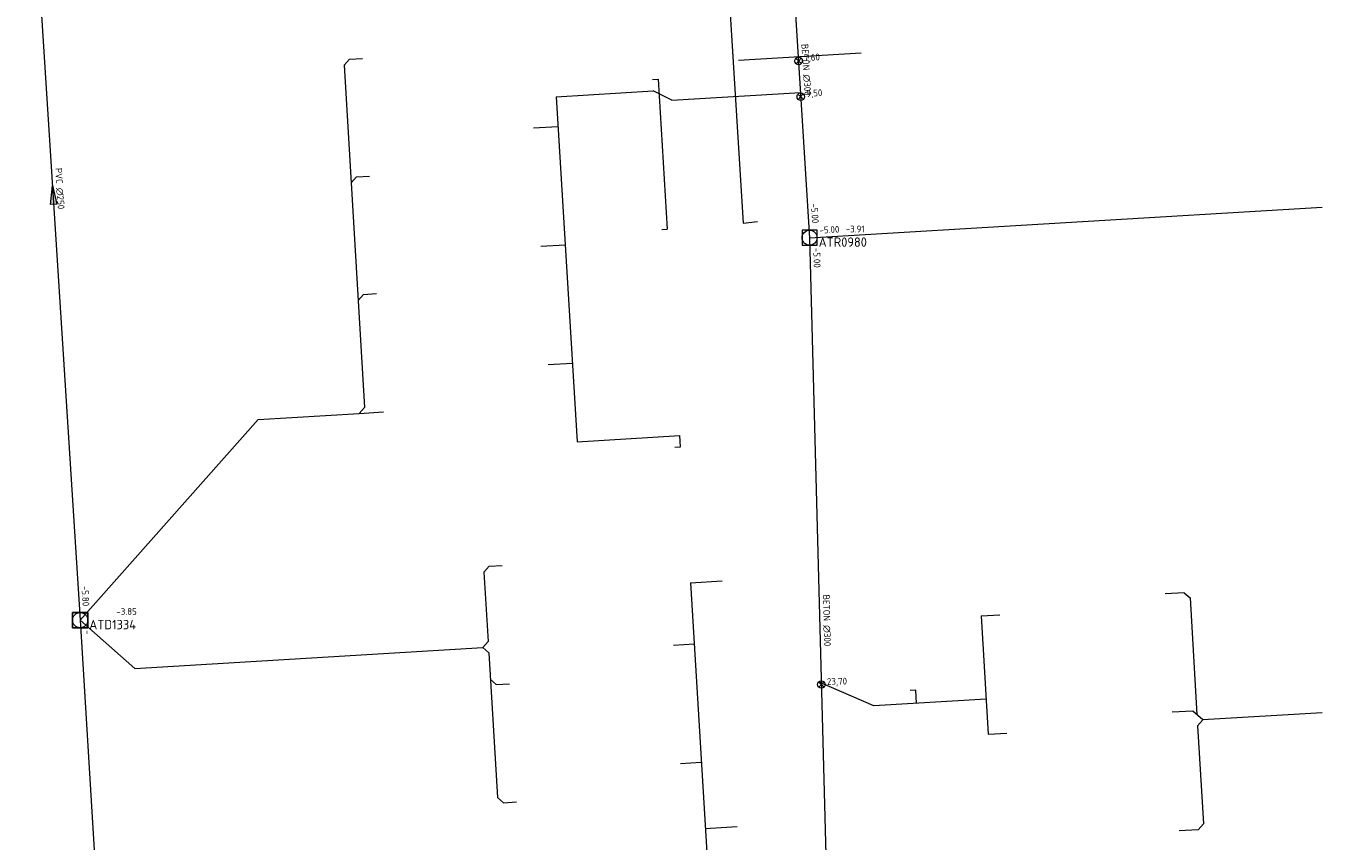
# Model space of a CAD drawing. Header units: metres. Extents: x 162232 to 162755, y 502539 to 502988.
# Tile 60 of 64: x 162687 to 162755, y 502841 to 502885. Entities that reach past the tile are written whole.
import ezdxf

# ---------------------------------------------------------------- set-up
doc = ezdxf.new("R2010")
doc.units = ezdxf.units.M
doc.header["$LTSCALE"] = 0.001
for name, color, linetype, lineweight in [('B-WE-RI-HWA_BOB-T18', 150, 'Continuous', 0), ('B-WE-RI-HWA_HUISAANSLUITING_PVC_125-G', 150, 'Continuous', 13), ('B-WE-RI-HWA_HULPSTUK_INLAAT-S', 150, 'Continuous', 13), ('B-WE-RI-HWA_HULPSTUK_INLAAT-T18', 150, 'Continuous', 0), ('B-WE-RI-HWA_MATERIAAL-T18', 150, 'Continuous', 0), ('B-WE-RI-HWA_PUTDEKSELHOOGTE-T18', 150, 'Continuous', 0), ('B-WE-RI-HWA_PUTNUMMER-T25', 150, 'Continuous', 0), ('B-WE-RI-HWA_RIOOLPUT_INSPECTIEPUT-S', 150, 'Continuous', 13), ('B-WE-RI-HWA_TRANSPORTLEIDING_BETON_300-G', 150, 'Continuous', 13), ('B-WE-RI-VWA_BOB-T18', 20, 'Continuous', 0), ('B-WE-RI-VWA_HUISAANSLUITING_PVC_125-G', 20, 'Continuous', 13), ('B-WE-RI-VWA_HUISAANSLUITING_PVC_160-G', 20, 'Continuous', 13), ('B-WE-RI-VWA_MATERIAAL-T18', 20, 'Continuous', 0), ('B-WE-RI-VWA_PUTDEKSELHOOGTE-T18', 20, 'Continuous', 0), ('B-WE-RI-VWA_PUTNUMMER-T25', 20, 'Continuous', 0), ('B-WE-RI-VWA_RIOOLPUT_INSPECTIEPUT-S', 20, 'Continuous', 13), ('B-WE-RI-VWA_STROOMRICHTING-S', 20, 'Continuous', 13), ('B-WE-RI-VWA_TRANSPORTLEIDING_PVC_250-G', 20, 'Continuous', 13), ('Default', 7, 'Continuous', 0)]:
    doc.layers.add(name, color=color, linetype=linetype, lineweight=lineweight)
doc.styles.add('NLCS-ISO', font='NLCS-ISO.ttf')

# ---------------------------------------------------------------- blocks, each defined once
blk = doc.blocks.new('SRI-STROOMRICHTING-SO')
at = {"layer": 'Default', "linetype": 'Continuous'}
blk.add_hatch(color=256, dxfattribs=at).paths.add_polyline_path([(-0.0025, 0.00083), (-0.0025, -0.00083), (0.0025, 0)])
at = {"flags": 128}
blk.add_lwpolyline([(0.0025, 0), (-0.0025, -0.00083), (-0.0025, 0.00083), (0.0025, 0)], dxfattribs=at)
blk = doc.blocks.new('B-SRI-PUT_VWA-SO')
at = {"flags": 128}
for points in [[(-0.002, 0.002), (0.002, 0.002), (0.002, -0.002), (-0.002, -0.002), (-0.002, 0.002)], [(0.002, -0.002), (0.002, 0.002), (-0.002, 0.002), (-0.002, -0.002), (0.002, -0.002)]]:
    blk.add_lwpolyline(points, dxfattribs=at)
blk.add_circle((0, 0), 0.002)
blk = doc.blocks.new('B-SRI-PUT_HWA-SO')
at = {"flags": 128}
blk.add_lwpolyline([(-0.002, -0.002), (0.002, -0.002), (0.002, 0.002), (-0.002, 0.002), (-0.002, -0.002)], dxfattribs=at)
blk.add_circle((0, 0), 0.002)
blk = doc.blocks.new('SRI-HULP_INLAAT-SO')
for p, q in [((-0.00071, 0.00071), (0.00071, -0.00071)), ((-0.00071, -0.00071), (0.00071, 0.00071))]:
    blk.add_line(p, q)
blk.add_circle((0, 0), 0.001)

msp = doc.modelspace()

# ---------------------------------------------------------------- linework, layer by layer
at = {"layer": 'B-WE-RI-HWA_HUISAANSLUITING_PVC_125-G', "flags": 128}
for points in [[(162724.672, 502888.459), (162723.805, 502888.395), (162724.693, 502874.144), (162725.455, 502874.229)], [(162724.444, 502882.784), (162730.97, 502883.17)], [(162719.88, 502881.76), (162720.18, 502881.778)], [(162720.18, 502881.778), (162720.67, 502873.814)], [(162714.761, 502880.843), (162719.926, 502881.162)], [(162714.761, 502880.843), (162715.888, 502862.539)], [(162720.915, 502880.667), (162719.926, 502881.162)], [(162720.915, 502880.667), (162727.744, 502881.078)], [(162714.859, 502879.253), (162713.562, 502879.173)], [(162720.37, 502873.796), (162720.67, 502873.814)], [(162715.245, 502872.975), (162713.948, 502872.895)], [(162715.632, 502866.696), (162714.335, 502866.616)], [(162715.888, 502862.539), (162721.329, 502862.874)], [(162721.366, 502862.275), (162721.329, 502862.874)], [(162721.066, 502862.257), (162721.366, 502862.275)], [(162721.901, 502855.054), (162723.576, 502855.154)], [(162721.901, 502855.054), (162722.939, 502837.819)], [(162737.339, 502853.299), (162738.337, 502853.358)], [(162737.339, 502853.299), (162737.712, 502847.02)], [(162722.097, 502851.79), (162720.999, 502851.724)], [(162731.634, 502848.52), (162728.728, 502849.772)], [(162733.868, 502849.35), (162733.569, 502849.333)], [(162733.91, 502848.655), (162733.868, 502849.35)], [(162737.602, 502848.874), (162731.634, 502848.52)], [(162737.712, 502847.02), (162738.71, 502847.079)], [(162722.475, 502845.511), (162721.377, 502845.445)], [(162722.687, 502842.007), (162724.382, 502842.109)]]:
    msp.add_lwpolyline(points, dxfattribs=at)
at = {"layer": 'B-WE-RI-HWA_TRANSPORTLEIDING_BETON_300-G'}
msp.add_line((162728.227, 502873.365), (162755.447, 502874.988), dxfattribs=at)
at = {"layer": 'B-WE-RI-HWA_TRANSPORTLEIDING_BETON_300-G', "flags": 128}
for points in [[(162727.166, 502890.328), (162728.227, 502873.365)], [(162728.227, 502873.365), (162729.318, 502831.909)]]:
    msp.add_lwpolyline(points, dxfattribs=at)
at = {"layer": 'B-WE-RI-VWA_HUISAANSLUITING_PVC_125-G', "flags": 128}
for points in [[(162703.502, 502882.517), (162703.784, 502882.834)], [(162703.784, 502882.834), (162704.481, 502882.876)], [(162703.874, 502876.278), (162704.156, 502876.595)], [(162704.156, 502876.595), (162704.853, 502876.637)], [(162704.246, 502870.039), (162704.528, 502870.357)], [(162704.528, 502870.357), (162705.226, 502870.398)], [(162704.304, 502864.042), (162704.585, 502864.359)], [(162704.304, 502864.042), (162705.601, 502864.119)], [(162710.928, 502855.617), (162711.209, 502855.934)], [(162711.209, 502855.934), (162711.907, 502855.976)], [(162748.115, 502854.526), (162747.117, 502854.467)], [(162748.115, 502854.526), (162748.433, 502854.245)], [(162710.867, 502851.616), (162711.149, 502851.933)], [(162710.867, 502851.616), (162711.184, 502851.334)], [(162711.268, 502849.936), (162711.586, 502849.655)], [(162711.586, 502849.655), (162712.284, 502849.697)], [(162748.589, 502848.243), (162747.49, 502848.178)], [(162749.117, 502847.774), (162748.589, 502848.243)], [(162749.117, 502847.774), (162748.836, 502847.457)], [(162711.645, 502843.657), (162711.962, 502843.376)], [(162711.962, 502843.376), (162712.661, 502843.418)], [(162749.144, 502842.266), (162748.862, 502841.949)], [(162748.862, 502841.949), (162747.864, 502841.889)]]:
    msp.add_lwpolyline(points, dxfattribs=at)
at = {"layer": 'B-WE-RI-VWA_HUISAANSLUITING_PVC_160-G'}
msp.add_line((162755.447, 502848.15), (162749.117, 502847.774), dxfattribs=at)
at = {"layer": 'B-WE-RI-VWA_HUISAANSLUITING_PVC_160-G', "flags": 128}
for points in [[(162703.502, 502882.517), (162704.585, 502864.359)], [(162698.94, 502863.722), (162704.304, 502864.042)], [(162698.94, 502863.722), (162689.485, 502853.067)], [(162710.928, 502855.617), (162711.149, 502851.933)], [(162748.433, 502854.245), (162748.8, 502848.056)], [(162692.382, 502850.508), (162689.485, 502853.067)], [(162692.382, 502850.508), (162710.867, 502851.616)], [(162711.184, 502851.334), (162711.645, 502843.657)], [(162748.836, 502847.457), (162749.144, 502842.266)]]:
    msp.add_lwpolyline(points, dxfattribs=at)
at = {"layer": 'B-WE-RI-VWA_TRANSPORTLEIDING_PVC_250-G', "flags": 128}
for points in [[(162686.603, 502898.194), (162689.485, 502853.067)], [(162689.485, 502853.067), (162692.528, 502803.117)]]:
    msp.add_lwpolyline(points, dxfattribs=at)

# ---------------------------------------------------------------- block references
at = {"layer": 'B-WE-RI-HWA_HULPSTUK_INLAAT-S', "linetype": 'Continuous', "lineweight": 0, "xscale": 200, "yscale": 200}
for p, rotation in [((162727.64, 502882.747), 273.5790680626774), ((162727.759, 502880.85), 273.5790680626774), ((162728.851, 502849.653), 271.5075084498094)]:
    msp.add_blockref('SRI-HULP_INLAAT-SO', p, dxfattribs=dict(at, rotation=rotation))
at = {"layer": 'B-WE-RI-HWA_RIOOLPUT_INSPECTIEPUT-S', "linetype": 'Continuous', "lineweight": 0, "xscale": 200, "yscale": 200}
msp.add_blockref('B-SRI-PUT_HWA-SO', (162728.227, 502873.365), dxfattribs=at)
at = {"layer": 'B-WE-RI-VWA_RIOOLPUT_INSPECTIEPUT-S', "linetype": 'Continuous', "lineweight": 0, "xscale": 200, "yscale": 200}
msp.add_blockref('B-SRI-PUT_VWA-SO', (162689.485, 502853.067), dxfattribs=at)
at = {"layer": 'B-WE-RI-VWA_STROOMRICHTING-S', "linetype": 'Continuous', "lineweight": 0, "xscale": 200, "yscale": 200, "rotation": 93.6541867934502}
msp.add_blockref('SRI-STROOMRICHTING-SO', (162688.044, 502875.631), dxfattribs=at)

# ---------------------------------------------------------------- texts
at = {"layer": 'B-WE-RI-HWA_BOB-T18', "linetype": 'Continuous', "lineweight": 0, "char_height": 0.36, "attachment_point": 7, "line_spacing_factor": 0.8, "style": 'NLCS-ISO'}
for insert, rotation in [((162728.295, 502875.173), 273.57907), ((162728.765, 502873.579), 3.41153), ((162728.423, 502872.82), 271.50751)]:
    msp.add_mtext('{\\C256;-5.00}', dxfattribs=dict(at, insert=insert, rotation=rotation))
at = {"layer": 'B-WE-RI-HWA_HULPSTUK_INLAAT-T18', "linetype": 'Continuous', "lineweight": 0, "char_height": 0.36, "attachment_point": 7, "line_spacing_factor": 0.8, "style": 'NLCS-ISO'}
for s, insert, rotation in [('{\\C256;7,60}', (162727.947, 502882.647), 3.57907), ('{\\C256;9,50}', (162728.066, 502880.751), 3.57907), ('{\\C256;23,70}', (162729.154, 502849.542), 1.50751)]:
    msp.add_mtext(s, dxfattribs=dict(at, insert=insert, rotation=rotation))
at = {"layer": 'B-WE-RI-HWA_MATERIAAL-T18', "linetype": 'Continuous', "lineweight": 0, "char_height": 0.36, "attachment_point": 8, "line_spacing_factor": 0.8, "style": 'NLCS-ISO'}
for insert, rotation in [((162727.852, 502882.265), 273.57907), ((162728.943, 502853.05), 271.50751)]:
    msp.add_mtext('{\\C256;BETON ∅300}', dxfattribs=dict(at, insert=insert, rotation=rotation))
at = {"layer": 'B-WE-RI-HWA_PUTDEKSELHOOGTE-T18', "linetype": 'Continuous', "lineweight": 0, "insert": (162730.147, 502873.646), "char_height": 0.36, "attachment_point": 7, "line_spacing_factor": 0.8, "style": 'NLCS-ISO'}
msp.add_mtext('{\\C256;-3.91}', dxfattribs=at)
at = {"layer": 'B-WE-RI-HWA_PUTNUMMER-T25', "linetype": 'Continuous', "lineweight": 0, "insert": (162728.707, 502872.88), "char_height": 0.5, "attachment_point": 7, "line_spacing_factor": 0.8, "style": 'NLCS-ISO'}
msp.add_mtext('{\\C256;ATR0980}', dxfattribs=at)
at = {"layer": 'B-WE-RI-VWA_BOB-T18', "linetype": 'Continuous', "lineweight": 0, "char_height": 0.36, "attachment_point": 7, "line_spacing_factor": 0.8, "style": 'NLCS-ISO'}
for s, insert, rotation in [('{\\C256;-5.80}', (162689.551, 502854.875), 273.65419), ('{\\C256;-}', (162689.699, 502852.529), 273.4862)]:
    msp.add_mtext(s, dxfattribs=dict(at, insert=insert, rotation=rotation))
at = {"layer": 'B-WE-RI-VWA_MATERIAAL-T18', "linetype": 'Continuous', "lineweight": 0, "insert": (162688.205, 502875.96), "char_height": 0.36, "attachment_point": 8, "rotation": 273.65419, "line_spacing_factor": 0.8, "style": 'NLCS-ISO'}
msp.add_mtext('{\\C256;PVC ∅250}', dxfattribs=at)
at = {"layer": 'B-WE-RI-VWA_PUTDEKSELHOOGTE-T18', "linetype": 'Continuous', "lineweight": 0, "insert": (162691.405, 502853.348), "char_height": 0.36, "attachment_point": 7, "line_spacing_factor": 0.8, "style": 'NLCS-ISO'}
msp.add_mtext('{\\C256;-3.85}', dxfattribs=at)
at = {"layer": 'B-WE-RI-VWA_PUTNUMMER-T25', "linetype": 'Continuous', "lineweight": 0, "insert": (162689.965, 502852.582), "char_height": 0.5, "attachment_point": 7, "line_spacing_factor": 0.8, "style": 'NLCS-ISO'}
msp.add_mtext('{\\C256;ATD1334}', dxfattribs=at)

doc.saveas('drawing.dxf')
